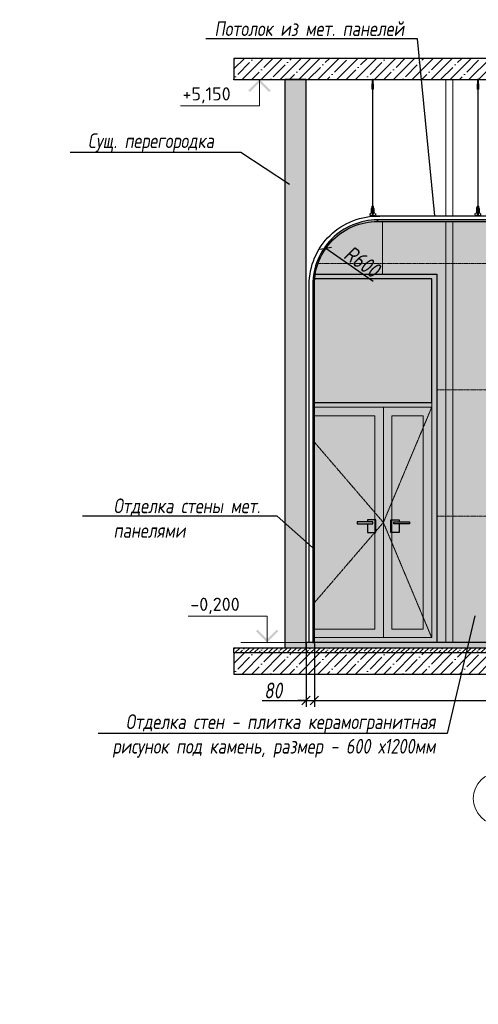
# Model space of a CAD drawing. Header units: millimetres. Extents: x -57162 to 485422, y -209335 to -9481.
# Tile 26 of 256: x 114 to 4474, y -119694 to -110338. Entities that reach past the tile are written whole.
import ezdxf
from ezdxf import colors
from ezdxf.entities.mleader import LeaderData, LeaderLine
from ezdxf.math import Vec2, Vec3

# ---------------------------------------------------------------- set-up
doc = ezdxf.new("R2010")
doc.units = ezdxf.units.MM
doc.linetypes.add('( Hidden )', pattern=[0.375, 0.25, -0.125])
doc.linetypes.add('DASHDOT', pattern=[25.4, 12.7, -6.35, 0, -6.35])
doc.layers.get('Defpoints').update_dxf_attribs({"color": 31})
for name, color, linetype, lineweight in [('3_RC_Ceiling', 253, 'Continuous', 5), ('A-DETL-GENF', 7, 'Continuous', 5), ('dim_obm', 94, 'Continuous', 9), ('dim_pot', 128, 'Continuous', 9), ('Оси', 7, 'Continuous', 5)]:
    doc.layers.add(name, color=color, linetype=linetype, lineweight=lineweight)
doc.layers.add('A-GLAS', color=7, linetype='Continuous')
doc.layers.add('dim_per', color=7, linetype='Continuous', lineweight=9, true_color=0x1c3800)
doc.layers.add('dim_razv', color=7, linetype='DASHDOT', lineweight=9, true_color=0x183018)
doc.styles.add('fl_iso paper', font='isocpeur.ttf', dxfattribs={"width": 0.8, "oblique": 10})
doc.styles.add('GODT type AU', font='isocpeur.ttf')
doc.styles.add('ГОСТ', font='isocpeur.ttf')
doc.dimstyles.new('In tre 1_50', dxfattribs={"dimtxt": 150, "dimasz": 80, "dimexe": 60, "dimexo": 10, "dimgap": 20, "dimtad": 1, "dimdec": 0, "dimrnd": 5, "dimzin": 0, "dimdsep": 46, "dimtxsty": 'fl_iso paper', "dimblk": 'OBLIQUE', "dimcen": 0, "dimdle": 60, "dimadec": 0, "dimazin": 0, "dimtfac": 1, "dimtdec": 0, "dimtofl": 0, "dimtmove": 1, "dimatfit": 1, "dimfxl": 40, "dimtolj": 1, "dimtzin": 0, "dimarcsym": 1})

# ---------------------------------------------------------------- blocks, each defined once
blk = doc.blocks.new('_Oblique')
at = {"color": 0, "linetype": 'ByBlock', "lineweight": -2}
blk.add_line((-0.5, -0.5), (0.5, 0.5), dxfattribs=at)
blk = doc.blocks.new('*D1367')
at = {"layer": 'Defpoints', "color": 0, "linetype": 'ByBlock', "transparency": 16777216}
for p in [(2836.593727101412, -116255.2153313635), (2915.596250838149, -116255.2153313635), (2915.596250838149, -116807.1571052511)]:
    blk.add_point(p, dxfattribs=at)
at = {"layer": 'dim_pot', "color": 0, "linetype": 'ByBlock', "lineweight": -2, "transparency": 16777216}
for p, q in [((2836.593727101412, -116265.2153313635), (2836.593727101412, -116867.1571052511)), ((2915.596250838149, -116265.2153313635), (2915.596250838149, -116867.1571052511)), ((2419.027234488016, -116807.1571052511), (2836.593727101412, -116807.1571052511)), ((2836.593727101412, -116807.1571052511), (2756.593727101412, -116807.1571052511)), ((2836.593727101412, -116807.1571052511), (2915.596250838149, -116807.1571052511)), ((2915.596250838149, -116807.1571052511), (2995.596250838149, -116807.1571052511))]:
    blk.add_line(p, q, dxfattribs=at)
at = {"layer": 'dim_pot', "color": 0, "linetype": 'ByBlock', "lineweight": -2, "transparency": 16777216, "xscale": 80, "yscale": 80, "zscale": 80}
blk.add_blockref('_Oblique', (2836.593727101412, -116807.1571052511), dxfattribs=at)
at = {"layer": 'dim_pot', "color": 0, "linetype": 'ByBlock', "lineweight": -2, "transparency": 16777216, "xscale": 80, "yscale": 80, "zscale": 80, "rotation": 180}
blk.add_blockref('_Oblique', (2915.596250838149, -116807.1571052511), dxfattribs=at)
at = {"layer": 'dim_pot', "color": 0, "linetype": 'ByBlock', "transparency": 16777216, "insert": (2524.251758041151, -116712.1571052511), "char_height": 150, "attachment_point": 5, "style": 'fl_iso paper'}
blk.add_mtext('\\A1;80', dxfattribs=at)
blk = doc.blocks.new('*D1369')
at = {"layer": 'Defpoints', "color": 0, "linetype": 'ByBlock', "transparency": 16777216}
for p in [(3023.781734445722, -112511.5316374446), (3515.596250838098, -112855.2153313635)]:
    blk.add_point(p, dxfattribs=at)
at = {"layer": 'dim_pot', "color": 0, "linetype": 'ByBlock', "lineweight": -2, "transparency": 16777216}
blk.add_line((3474.9797876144, -112826.832240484), (3023.781734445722, -112511.5316374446), dxfattribs=at)
at = {"layer": 'dim_pot', "color": 0, "linetype": 'ByBlock', "lineweight": -2, "transparency": 16777216, "xscale": 80, "yscale": 80, "zscale": 80, "rotation": 145.0538596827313}
blk.add_blockref('_Oblique', (3023.781734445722, -112511.5316374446), dxfattribs=at)
at = {"layer": 'dim_pot', "color": 0, "linetype": 'ByBlock', "transparency": 16777216, "insert": (3369.372614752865, -112637.1357997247), "char_height": 150, "attachment_point": 5, "rotation": 325.0538596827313, "style": 'fl_iso paper'}
blk.add_mtext('\\A1;R600', dxfattribs=at)
blk = doc.blocks.new('*U1334')
h = blk.add_hatch(color=256)
h.paths.add_polyline_path([(-1212.132034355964, 212.1320343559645), (-1183.847763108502, 240.4163056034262), (-1000, 56.56854249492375), (-999.9999999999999, 0)])
h.paths.add_polyline_path([(-816.1522368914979, 240.4163056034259), (-787.8679656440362, 212.1320343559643), (-1000, 0), (-1000, 56.56854249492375)])
for p, q in [((-999.9999999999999, 500), (-2500, 500)), ((-999.9999999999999, 0), (-999.9999999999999, 500)), ((-1500, 0), (0, 0))]:
    blk.add_line(p, q)
at = {"style": 'ГОСТ', "oblique": 10}
blk.add_attdef('ОТМЕТКА', (-2585, 600.0000000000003), '', height=350, dxfattribs=at)
blk = doc.blocks.new('*U1371')
at = {"layer": '3_RC_Ceiling', "ltscale": 20}
for p, q in [((490272.3496951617, -64362.51039956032), (490277.8496951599, -64362.51026492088)), ((490274.8480685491, -64310.23280485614), (490274.849534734, -64370.1268755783)), ((490284.8490005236, -64348.30411327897), (490274.8490005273, -64348.30435807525)), ((490277.8493764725, -64349.49177585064), (490277.8373867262, -64370.12680243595)), ((490277.8505579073, -64397.75373568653), (490277.8495616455, -64357.05619423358)), ((490279.8451321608, -64305.28693664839), (490279.8451321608, -64324.44655567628)), ((490281.8493764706, -64349.49167793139), (490281.8373867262, -64370.12670452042)), ((490281.8505584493, -64397.77583616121), (490281.8495611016, -64357.03389780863)), ((490281.849695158, -64362.51016700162), (490287.3496951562, -64362.51003236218)), ((490284.8480685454, -64310.23256005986), (490284.8495347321, -64370.12663078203)), ((490272.3503933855, -64391.03302537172), (490277.8503933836, -64391.03289073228)), ((490284.8495347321, -64370.12663078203), (490274.849534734, -64370.1268755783)), ((490277.8578227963, -65491.91026112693), (490277.8428512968, -64404.05010329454)), ((490281.8578227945, -65491.91016320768), (490281.8428513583, -64404.05255364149)), ((490281.8503933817, -64391.03279281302), (490287.3503933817, -64391.0326581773)), ((490277.858518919, -65511.06789539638), (490277.8578227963, -65482.63108297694)), ((490281.858518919, -65511.06779748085), (490281.8578227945, -65482.63098505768)), ((490272.3588376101, -65524.08651910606), (490277.8588376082, -65524.08638447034)), ((490272.3595358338, -65552.60914492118), (490277.859535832, -65552.60901028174)), ((490285.6099306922, -65568.84287063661), (490274.109930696, -65568.84315215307)), ((490276.4600775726, -65574.84309462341), (490276.4599943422, -65571.4430946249)), ((490277.8599846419, -65570.94306035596), (490276.9599821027, -65570.94308238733)), ((490277.8600923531, -65575.34306035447), (490276.9600898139, -65575.34308238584)), ((490277.360077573, -65574.84307259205), (490277.291917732, -65570.94366824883)), ((490277.8600801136, -65574.84306035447), (490277.360077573, -65574.84307259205)), ((490277.8597003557, -65559.32985523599), (490277.8587040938, -65518.63231378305)), ((490277.8602676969, -65582.505873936), (490277.8598718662, -65566.33614181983)), ((490281.8597008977, -65559.35195571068), (490281.85870355, -65518.61001735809)), ((490281.8588376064, -65524.08628655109), (490287.3588376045, -65524.08615191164)), ((490281.8595358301, -65552.60891236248), (490287.3595358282, -65552.60877772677)), ((490281.860267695, -65582.50577601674), (490281.8598718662, -65566.33604390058)), ((490282.7599821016, -65570.94294040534), (490281.8599846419, -65570.9429624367)), ((490282.3600775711, -65574.84295019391), (490281.8600801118, -65574.84296243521)), ((490282.7600898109, -65575.34294040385), (490281.8600923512, -65575.34296243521)), ((490282.3600775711, -65574.84295019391), (490282.4280465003, -65570.94354252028)), ((490283.2600775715, -65574.84292816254), (490283.2599943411, -65571.44292816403)), ((490274.1103713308, -65586.84315214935), (490274.1106406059, -65597.84315214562)), ((490274.1106406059, -65597.84315214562), (490274.1107997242, -65604.3431521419)), ((490285.610371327, -65586.84287063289), (490285.6106406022, -65597.84287062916)), ((490285.6106406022, -65597.84287062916), (490285.6107997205, -65604.34287062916))]:
    blk.add_line(p, q, dxfattribs=at)
at = {"layer": '3_RC_Ceiling', "ltscale": 20, "elevation": -5.068322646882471}
blk.add_lwpolyline([(490272.3494337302, -64351.83087316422), (490272.3506759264, -64402.57487195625, 0.3116906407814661), (490287.3506759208, -64402.57450476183), (490287.3494337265, -64351.83050596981, 0.333333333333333)], format="xyb", close=True, dxfattribs=at)
at = {"layer": '3_RC_Ceiling', "ltscale": 20}
for points in [[(490282.0166782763, -64357.52785333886, 0.1515797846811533), (490281.8742277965, -64357.06880320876, 0.1069772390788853), (490281.3842463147, -64356.60691814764, 0.0746202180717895), (490280.7222254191, -64356.33186034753, 0.0612869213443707), (490279.8574655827, -64356.2254852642, 0.0612869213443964), (490278.9927109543, -64356.33190268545, 0.0746202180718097), (490278.3307035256, -64356.60699289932, 0.106977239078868), (490277.8407446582, -64357.06890194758, 0.1515797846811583), (490277.6983166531, -64357.52795905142, 0.1564289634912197), (490277.8495847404, -64357.99959208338, 0.1069772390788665)], [(490282.016678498, -64357.53692320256, -0.1648545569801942), (490281.8495854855, -64358.02997906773, -0.1069772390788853)], [(490282.0176514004, -64397.28187250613, -0.1515797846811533), (490281.8752233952, -64397.7409296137, -0.1069772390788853), (490281.3852645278, -64398.20283866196, -0.0746202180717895), (490280.7232570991, -64398.47792887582, -0.0612869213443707), (490279.8585024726, -64398.58434629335, -0.0612869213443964), (490278.9937426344, -64398.47797121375, -0.0746202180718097), (490278.3317217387, -64398.20291340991, -0.106977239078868), (490277.8417402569, -64397.74102835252, -0.1515797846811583), (490277.6992897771, -64397.28197821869, -0.1564289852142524), (490277.8505348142, -64396.81033772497, -0.1069772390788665)], [(490281.850534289, -64396.78882487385, -0.1648545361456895), (490282.0176514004, -64397.28187250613, -0.1515797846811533)], [(490287.3588517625, -65524.66446293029, -0.1607418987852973), (490293.8591761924, -65538.02120622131), (490293.8599201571, -65568.41236590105, 0.1963035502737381), (490301.0060350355, -65585.91143351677, -0.1865769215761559), (490301.8614534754, -65587.89875576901, 0.4032632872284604), (490303.3604325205, -65589.34243611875), (490303.3637986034, -65589.3424360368, 0.3152987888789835), (490304.7733133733, -65588.35543174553), (490305.0011654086, -65587.7293657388, -0.2539787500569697), (490306.0733155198, -65586.78080053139, -0.1139144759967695), (490306.5231363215, -65586.78078951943, -0.3492273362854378), (490307.6858064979, -65588.24233023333), (490307.6858589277, -65590.38406774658, -0.06554346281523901), (490307.5155197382, -65591.67816714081), (490306.1082833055, -65596.93055930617, -0.3394542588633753), (490296.4492064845, -65604.34260530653), (490263.2723929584, -65604.34341746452, -0.3394542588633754), (490253.6129532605, -65596.93184437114), (490252.2054596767, -65591.67952111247, -0.06554346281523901), (490252.0350571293, -65590.38543005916), (490252.0350047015, -65588.24369254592, -0.3492273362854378), (490253.1976033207, -65586.78209490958, -0.1139144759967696), (490253.6474241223, -65586.78208390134, -0.2539787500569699), (490254.719620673, -65587.73059661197), (490254.94750336, -65588.35665146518, 0.3152987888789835), (490256.3570664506, -65589.34358674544), (490256.3604325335, -65589.34358665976, 0.4032632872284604), (490257.8593408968, -65587.89983292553, -0.1865769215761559), (490258.7146620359, -65585.9124687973, 0.1963035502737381), (490265.8599201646, -65568.41305133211), (490265.8591761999, -65538.02189164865, -0.1607419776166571), (490272.3588517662, -65524.66482490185)], [(490282.0258207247, -65519.10397288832, 0.1515797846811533), (490281.883370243, -65518.64492275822, 0.1069772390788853), (490281.3933887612, -65518.1830376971, 0.0746202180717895), (490280.7313678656, -65517.90797989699, 0.0612869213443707), (490279.8666080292, -65517.80160481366, 0.0612869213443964), (490279.0018534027, -65517.90802223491, 0.0746202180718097), (490278.339845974, -65518.18311244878, 0.106977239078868), (490277.8498871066, -65518.64502149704, 0.1515797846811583), (490277.7074590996, -65519.10407860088, 0.1564289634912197), (490277.8587271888, -65519.57571163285, 0.1069772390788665)], [(490282.0267938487, -65558.8579920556, -0.1515797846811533), (490281.8843658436, -65559.31704916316, -0.1069772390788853), (490281.3944069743, -65559.7789582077, -0.0746202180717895), (490280.7323995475, -65560.05404842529, -0.0612869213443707), (490279.8676449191, -65560.16046584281, -0.0612869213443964), (490279.0028850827, -65560.05409076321, -0.0746202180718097), (490278.3408641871, -65559.77903295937, -0.106977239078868), (490277.8508827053, -65559.31714789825, -0.1515797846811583), (490277.7084322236, -65558.85809776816, -0.1564289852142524), (490277.8596772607, -65558.38645727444, -0.1069772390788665)], [(490282.0258209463, -65519.11304275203, -0.1648545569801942), (490281.8587279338, -65519.60609861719, -0.1069772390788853)], [(490281.8596767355, -65558.36494442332, -0.1648545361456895), (490282.0267938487, -65558.8579920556, -0.1515797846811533)], [(490285.6104202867, -65588.84287063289), (490286.3604202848, -65588.84285227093, 0.4142135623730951), (490286.8604080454, -65588.34284003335), (490286.8603835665, -65587.34284003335, 0.4142135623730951), (490286.360371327, -65586.84285227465), (490273.3603713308, -65586.84317050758, 0.4142135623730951), (490272.8603835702, -65587.34318274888), (490272.8604080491, -65588.34318274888, 0.4142135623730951), (490273.3604202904, -65588.84317050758), (490274.1104202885, -65588.84315214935)], [(490285.6105916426, -65595.84287062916), (490286.3605916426, -65595.84285227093, -0.4142135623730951), (490286.860603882, -65596.34284002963), (490286.8606283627, -65597.34284002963, -0.4142135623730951), (490286.3606406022, -65597.84285227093), (490273.3606406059, -65597.84317050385, -0.4142135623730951), (490272.8606283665, -65597.34318274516), (490272.8606038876, -65596.34318274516, -0.4142135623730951), (490273.3605916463, -65595.84317050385), (490274.1105916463, -65595.84315214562)], [(490285.6107997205, -65604.34287062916), (490285.6108241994, -65605.34287062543, -0.4142135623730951), (490282.6108976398, -65608.34294406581), (490277.1108976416, -65608.34307870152, -0.4142135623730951), (490274.1108242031, -65605.3431521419), (490274.1107997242, -65604.3431521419)]]:
    blk.add_lwpolyline(points, format="xyb", dxfattribs=at)
at = {"layer": '3_RC_Ceiling', "ltscale": 20, "const_width": 2.22222222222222}
blk.add_lwpolyline([(490307.6403077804, -65584.67605450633, -0.9999999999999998), (490312.0847522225, -65584.67594570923), (490312.0847912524, -65586.27031958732, -0.2679491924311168), (490311.3903762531, -65587.47314964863, 0.577350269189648), (490311.3904351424, -65589.87877576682, -0.2679491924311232), (490312.0849090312, -65591.08157182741), (490312.0849734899, -65593.71476402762, -0.2679491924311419), (490311.3905584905, -65594.91759408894, 0.5773502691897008), (490311.3906173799, -65597.32322021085, -0.2679491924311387), (490312.0850912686, -65598.52601627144), (490312.0851557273, -65601.15920847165, -0.2679491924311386), (490311.390740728, -65602.36203853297, 0.5773502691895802), (490311.3907996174, -65604.76766465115, -0.2679491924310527), (490312.0852735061, -65605.97046071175), (490312.0853438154, -65608.84261236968, -0.4142135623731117), (490310.6964889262, -65610.23153525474), (490304.4599290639, -65610.23168792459, -0.2475285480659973), (490303.3137648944, -65609.62727209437, 0.2475285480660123), (490302.167600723, -65609.02285626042), (490298.2794380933, -65609.02295144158, 0.2475285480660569), (490297.1333035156, -65609.62742338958, -0.2475285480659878), (490295.9871689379, -65610.23189533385), (490282.2665739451, -65610.23223120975, -0.2679491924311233), (490281.0637438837, -65609.53781621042, 0.5773502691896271), (490278.6581177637, -65609.5378750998, -0.2679491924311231), (490277.4553217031, -65610.23234898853), (490263.7347267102, -65610.23268486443, -0.2475285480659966), (490262.5885625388, -65609.62826903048, 0.2475285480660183), (490261.4423983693, -65609.02385320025), (490257.5542357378, -65609.02394838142, 0.2475285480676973), (490256.4081011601, -65609.62842032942, -0.2475285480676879), (490255.2619665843, -65610.23289227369), (490249.025406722, -65610.23304494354, -0.4142135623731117), (490247.6364838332, -65608.84419005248), (490247.6364135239, -65605.97203839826, -0.2679491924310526), (490248.3308285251, -65604.76920833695, 0.5773502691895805), (490248.3307696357, -65602.36358221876, -0.2679491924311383), (490247.636295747, -65601.16078615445), (490247.6362312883, -65598.52759395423, -0.2679491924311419), (490248.3306462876, -65597.32476389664, 0.577350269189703), (490248.3305873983, -65594.91913777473, -0.2679491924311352), (490247.6361135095, -65593.71634171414), (490247.6360490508, -65591.08314951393, -0.2679491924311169), (490248.3304640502, -65589.88031945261, 0.5773502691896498), (490248.3304051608, -65587.47469333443, -0.26794919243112), (490247.6359312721, -65586.27189727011), (490247.6358922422, -65584.67752339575, -0.9999999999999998), (490252.0803366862, -65584.67741459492, -0.9999999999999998)], format="xyb", dxfattribs=at)
at = {"layer": '3_RC_Ceiling', "ltscale": 20}
blk.add_lwpolyline([(490272.3585761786, -65513.40699271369), (490272.3598183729, -65564.15099150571, 0.3116906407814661), (490287.3598183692, -65564.1506243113), (490287.3585761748, -65513.40662551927, 0.333333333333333)], format="xyb", close=True, dxfattribs=at)
at = {"layer": '3_RC_Ceiling', "ltscale": 20, "flags": 128}
blk.add_lwpolyline([(490285.610371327, -65586.84287063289, -0.4142135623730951), (490286.1103590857, -65586.34285839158), (490286.6103590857, -65586.342846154), (490286.6100408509, -65573.34284615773), (490286.1100408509, -65573.3428583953, -0.4142135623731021), (490285.6100286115, -65572.84287063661), (490285.6099086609, -65567.9428706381), (490274.1099086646, -65567.94315215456), (490274.1100286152, -65572.84315215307, -0.4142135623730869), (490273.6100408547, -65573.34316439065), (490273.1100408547, -65573.34317663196), (490273.1103590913, -65586.34317662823), (490273.6103590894, -65586.34316438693, -0.4142135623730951), (490274.1103713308, -65586.84315214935)], format="xyb", dxfattribs=at)
at = {"layer": '3_RC_Ceiling', "ltscale": 20}
for centre in [(490279.8497841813, -64366.26689185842), (490279.8502745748, -64386.26689185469), (490279.8589266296, -65527.84301140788), (490279.8594170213, -65547.84301140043)]:
    blk.add_circle(centre, 1.599999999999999, dxfattribs=at)
for centre, radius, start, end in [((490279.850029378, -64376.26689185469), 2.799999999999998, 131.8116523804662, 228.1911528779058), ((490279.850029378, -64376.26689185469), 2.799999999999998, 131.8116523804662, 228.1911528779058), ((490279.850029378, -64376.26689185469), 2.799999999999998, 48.19102257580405, 131.8116523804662), ((490279.850029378, -64376.26689185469), 2.799999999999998, 228.1911528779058, 311.8117823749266), ((490279.850029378, -64376.26689185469), 2.799999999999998, 311.8117823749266, 48.19102257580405), ((490276.9599943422, -65571.44308238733), 0.5, 90.00140253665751, 180.0014025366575), ((490276.9600775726, -65574.84308238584), 0.5, 180.0014025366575, 270.0014025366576), ((490279.8591718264, -65537.84301140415), 2.799999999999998, 131.8116523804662, 228.1911528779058), ((490279.8591718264, -65537.84301140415), 2.799999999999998, 131.8116523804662, 228.1911528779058), ((490278.3912748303, -65582.50586093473), 0.5310071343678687, 180.0014025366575, 219.6406748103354), ((490279.088328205, -65581.92837423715), 1.436200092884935, 219.6406748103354, 243.4363514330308), ((490279.8591718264, -65537.84301140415), 2.799999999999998, 48.19102257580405, 131.8116523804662), ((490279.8591718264, -65537.84301140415), 2.799999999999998, 228.1911528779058, 311.8117823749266), ((490279.5536682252, -65580.99763723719), 2.47678295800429, 243.4363514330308, 258.3004830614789), ((490279.8601945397, -65579.51741479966), 3.988410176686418, 258.3004830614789, 270.0014025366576), ((490279.8601945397, -65579.51741479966), 3.988410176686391, 270.0014025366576, 281.7023220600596), ((490280.1667933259, -65580.997622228), 2.476782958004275, 281.7023220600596, 296.5664537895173), ((490280.6321789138, -65581.92833644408), 1.436200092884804, 296.5664537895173, 320.3621304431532), ((490279.8591718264, -65537.84301140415), 2.799999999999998, 311.8117823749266, 48.19102257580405), ((490281.3292605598, -65582.50578901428), 0.5310071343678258, 320.3621304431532, 0.001402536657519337), ((490282.7599943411, -65571.44294040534), 0.5, 0.001402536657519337, 90.00140253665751), ((490282.7600775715, -65574.84294040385), 0.5, 270.0014025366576, 0.001402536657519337)]:
    blk.add_arc(centre, radius, start, end, dxfattribs=at)
blk = doc.blocks.new('*U1372')
at = {"layer": '3_RC_Ceiling'}
blk.add_blockref('*U1371', (-490279.8606180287, 64957.75999080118, 2.534161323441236), dxfattribs=at)
blk = doc.blocks.new('*U1373')
at = {"color": 0, "linetype": 'ByBlock', "lineweight": -2, "transparency": 16777216}
for p in [(0, 0), (1000, 0), (2000, 0), (3000, 0), (4000, 0)]:
    blk.add_blockref('*U1372', p, dxfattribs=at)
blk = doc.blocks.new('*D1377')
at = {"layer": 'Defpoints', "color": 0, "linetype": 'ByBlock', "transparency": 16777216}
for p in [(2915.596250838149, -116566.1862183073), (7786.593390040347, -116566.1862183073), (7786.593390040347, -116807.1571052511)]:
    blk.add_point(p, dxfattribs=at)
at = {"layer": 'dim_pot', "color": 0, "linetype": 'ByBlock', "lineweight": -2, "transparency": 16777216}
for p, q in [((2915.596250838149, -116576.1862183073), (2915.596250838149, -116867.1571052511)), ((7786.593390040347, -116576.1862183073), (7786.593390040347, -116867.1571052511)), ((2855.596250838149, -116807.1571052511), (7846.593390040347, -116807.1571052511))]:
    blk.add_line(p, q, dxfattribs=at)
at = {"layer": 'dim_pot', "color": 0, "linetype": 'ByBlock', "lineweight": -2, "transparency": 16777216, "xscale": 80, "yscale": 80, "zscale": 80, "rotation": 180}
blk.add_blockref('_Oblique', (2915.596250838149, -116807.1571052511), dxfattribs=at)
at = {"layer": 'dim_pot', "color": 0, "linetype": 'ByBlock', "lineweight": -2, "transparency": 16777216, "xscale": 80, "yscale": 80, "zscale": 80}
blk.add_blockref('_Oblique', (7786.593390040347, -116807.1571052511), dxfattribs=at)
at = {"layer": 'dim_pot', "color": 0, "linetype": 'ByBlock', "transparency": 16777216, "insert": (5351.094820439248, -116712.1571052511), "char_height": 150, "attachment_point": 5, "style": 'fl_iso paper'}
blk.add_mtext('\\A1;4870', dxfattribs=at)
blk = doc.blocks.new('*U1335')
h = blk.add_hatch(color=256)
h.paths.add_polyline_path([(-1212.132034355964, -212.1320343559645), (-1183.847763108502, -240.4163056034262), (-1000, -56.56854249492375), (-999.9999999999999, 0)])
h.paths.add_polyline_path([(-816.1522368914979, -240.4163056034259), (-787.8679656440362, -212.1320343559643), (-1000, 0), (-1000, -56.56854249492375)])
for p, q in [((-1500, 0), (0, 0)), ((-999.9999999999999, 0), (-999.9999999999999, -500)), ((-999.9999999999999, -500), (-2500, -500))]:
    blk.add_line(p, q)
at = {"style": 'ГОСТ', "oblique": 10}
blk.add_attdef('ОТМЕТКА', (-2585, -399.9999999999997), '', height=350, dxfattribs=at)

msp = doc.modelspace()

# ---------------------------------------------------------------- hatches: boundary and pattern name
at = {"linetype": 'ByBlock', "true_color": 0xbababa}
h = msp.add_hatch(color=9, dxfattribs=at)
h.dxf.hatch_style = 1
h.paths.add_polyline_path([(3571.18813083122, -116209.2062842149), (4030.496988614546, -116209.2062842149), (4030.496988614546, -114021.2243785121), (3571.18813083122, -114021.2243785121)], flags=16)
h.paths.add_polyline_path([(4030.496988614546, -112801.2243785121), (2915.596250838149, -112801.2243785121), (2915.596250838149, -113975.2153313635), (4030.496988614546, -113975.2153313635)], flags=16)
h.paths.add_polyline_path([(4080.496988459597, -112755.2153313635), (2915.596250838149, -112755.2153313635), (2915.596250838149, -116255.2153313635), (4080.496988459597, -116255.2153313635)])
h.paths.add_polyline_path([(4030.496988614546, -114021.2243785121), (4030.496988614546, -113975.2153313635), (2915.596250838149, -113975.2153313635), (2915.596250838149, -114021.2243785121)], flags=16)
h.paths.add_polyline_path([(2915.596250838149, -116209.2062842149), (3571.18813083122, -116209.2062842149), (3571.18813083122, -114021.2243785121), (2915.596250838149, -114021.2243785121)], flags=17)
at = {"lineweight": 13, "transparency": 33554483}
h = msp.add_hatch(color=253, dxfattribs=at)
h.dxf.hatch_style = 1
h.set_gradient(color1=(0, 18, 71), color2=(216, 219, 228), name='INVCURVED')
h.paths.add_polyline_path([(3651.18813083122, -116129.2062842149), (3950.496988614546, -116129.2062842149), (3950.496988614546, -114101.2243785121), (3651.18813083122, -114101.2243785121)])
h.paths.add_polyline_path([(4030.496988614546, -112801.2243785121), (2915.596250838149, -112801.2243785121), (2915.596250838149, -113975.2153313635), (4030.496988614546, -113975.2153313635)])
h.paths.add_polyline_path([(2915.596250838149, -116129.2062842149), (3491.18813083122, -116129.2062842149), (3491.18813083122, -114101.2243785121), (2915.596250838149, -114101.2243785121)])
at = {"linetype": 'ByBlock', "true_color": 0xbababa}
h = msp.add_hatch(color=9, dxfattribs=at)
h.dxf.hatch_style = 1
h.paths.add_polyline_path([(3571.18813083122, -116209.2062842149), (4030.496988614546, -116209.2062842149), (4030.496988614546, -114021.2243785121), (3571.18813083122, -114021.2243785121)])
h.paths.add_polyline_path([(3651.18813083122, -116129.2062842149), (3950.496988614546, -116129.2062842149), (3950.496988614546, -114101.2243785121), (3651.18813083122, -114101.2243785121)], flags=16)
h.paths.add_polyline_path([(2915.596250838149, -116209.2062842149), (3571.18813083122, -116209.2062842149), (3571.18813083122, -114021.2243785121), (2915.596250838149, -114021.2243785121)])
h.paths.add_polyline_path([(3491.18813083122, -114101.2243785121), (2915.596250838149, -114101.2243785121), (2915.596250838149, -116129.2062842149), (3491.18813083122, -116129.2062842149)], flags=16)
h.paths.add_polyline_path([(4030.496988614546, -114021.2243785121), (4030.496988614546, -113975.2153313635), (2915.596250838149, -113975.2153313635), (2915.596250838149, -114021.2243785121)])
at = {"layer": 'A-DETL-GENF'}
h = msp.add_hatch(dxfattribs=at)
h.set_pattern_fill('ANSI35', color=256, scale=20, style=0)
h.set_pattern_definition([(45, (-117923.7906395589, -118446.4275793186), (-89.80256121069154, 89.80256121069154), []), (45, (-117833.9880395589, -118446.4275793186), (-89.80256121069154, 89.80256121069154), [158.75, -31.75, 0, -31.75])])
h.paths.add_polyline_path([(2150.395709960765, -110905.2153313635), (8786.782394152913, -110905.2153313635), (8786.782394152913, -110705.2153313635), (2150.395709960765, -110705.2153313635)])
h = msp.add_hatch(dxfattribs=at)
h.set_pattern_fill('AR-CONC', color=256, style=0)
h.set_pattern_definition([(49.99999999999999, (0, 0), (182.184668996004, -15.93908553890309), [19.05, -209.55]), (355, (0, 0), (-35.24342142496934, 191.0568452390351), [15.24, -167.64058417]), (100.4514447, (15.182007, -1.3282535), (146.9412470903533, 175.1177519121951), [16.1900088, -178.0902446]), (46.18420000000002, (0, 50.8), (271.0790408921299, -42.04232793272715), [28.575, -314.3249999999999]), (96.63555760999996, (22.5899, 47.2965), (237.404134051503, 247.4261245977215), [24.28502314, -267.13560816]), (351.1841511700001, (0, 50.8), (237.404134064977, 247.4261245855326), [22.85996707, -251.45973192]), (21, (25.4, 38.1), (151.6143912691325, -102.2651981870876), [19.05, -209.55]), (326.0000000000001, (25.4, 38.1), (61.80202834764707, 184.1879661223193), [15.24, -167.64]), (71.45144499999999, (38.0345326, 29.5779001), (213.4164192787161, 81.92276888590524), [16.1900088, -178.0899376]), (37.50000000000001, (0, 0), (3.088603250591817, 84.55503887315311), [0, -165.608, 0, -170.18, 0, -168.275]), (7.499999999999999, (0, 0), (66.81966251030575, 100.1805748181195), [0, -97.02799999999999, 0, -161.798, 0, -64.135]), (327.5, (-56.642, 0), (135.5905951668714, -5.728743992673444), [0, -63.5, 0, -198.12, 0, -262.89]), (317.5, (-82.042, 0), (148.129181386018, 25.42649103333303), [0, -82.55, 0, -131.572, 0, -186.69])])
h.paths.add_polyline_path([(2635.415406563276, -116305.2153313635), (2836.593727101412, -116305.2153313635), (2836.593727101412, -110905.2153313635), (2635.415406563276, -110905.2153313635)])
h = msp.add_hatch(dxfattribs=at)
h.set_pattern_fill('AR-CONC', color=256, style=0)
h.set_pattern_definition([(49.99999999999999, (-117923.7906395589, -124096.4275793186), (182.184668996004, -15.93908553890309), [19.05, -209.55]), (355, (-117923.7906395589, -124096.4275793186), (-35.24342142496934, 191.0568452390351), [15.24, -167.64058417]), (100.4514447, (-117908.6086325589, -124097.7558328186), (146.9412470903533, 175.1177519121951), [16.19000879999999, -178.0902445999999]), (46.18420000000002, (-117923.7906395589, -124045.6275793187), (271.0790408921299, -42.04232793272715), [28.5749999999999, -314.3249999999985]), (96.63555760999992, (-117901.2007395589, -124049.1310793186), (237.404134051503, 247.4261245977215), [24.28502314, -267.13560816]), (351.1841511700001, (-117923.7906395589, -124045.6275793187), (237.404134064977, 247.4261245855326), [22.85996707, -251.45973192]), (21, (-117898.3906395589, -124058.3275793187), (151.6143912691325, -102.2651981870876), [19.05, -209.55]), (326.0000000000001, (-117898.3906395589, -124058.3275793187), (61.80202834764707, 184.1879661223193), [15.24, -167.64]), (71.45144499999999, (-117885.7561069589, -124066.8496792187), (213.4164192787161, 81.92276888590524), [16.1900088, -178.0899376]), (37.50000000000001, (-117923.7906395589, -124096.4275793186), (3.088603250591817, 84.55503887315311), [0, -165.608, 0, -170.18, 0, -168.275]), (7.499999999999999, (-117923.7906395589, -124096.4275793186), (66.81966251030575, 100.1805748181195), [0, -97.02799999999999, 0, -161.798, 0, -64.135]), (327.5, (-117980.432639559, -124096.4275793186), (135.5905951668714, -5.728743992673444), [0, -63.5, 0, -198.12, 0, -262.89]), (317.5, (-118005.8326395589, -124096.4275793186), (148.129181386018, 25.42649103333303), [0, -82.55, 0, -131.572, 0, -186.69])])
h.paths.add_polyline_path([(2836.593727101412, -116305.2153313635), (7786.593390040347, -116305.2153313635), (7786.593390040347, -116255.2153313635), (2836.593727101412, -116255.2153313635)])
h = msp.add_hatch(dxfattribs=at)
h.set_pattern_fill('ANSI35', color=256, scale=10, style=0)
h.set_pattern_definition([(45, (-117923.7906395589, -124096.4275793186), (-44.90128060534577, 44.90128060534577), []), (45, (-117878.8893395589, -124096.4275793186), (-44.90128060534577, 44.90128060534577), [79.375, -15.875, 0, -15.875])])
h.paths.add_polyline_path([(7786.593390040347, -116355.2153313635), (2150.395709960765, -116355.2153313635), (2150.395709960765, -116305.2153313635), (7786.593390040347, -116305.2153313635)])
h = msp.add_hatch(dxfattribs=at)
h.set_pattern_fill('ANSI35', color=256, scale=20, style=0)
h.set_pattern_definition([(45, (-117923.7906395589, -124096.4275793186), (-89.80256121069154, 89.80256121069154), []), (45, (-117833.9880395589, -124096.4275793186), (-89.80256121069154, 89.80256121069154), [158.75, -31.75, 0, -31.75])])
h.paths.add_polyline_path([(2150.395709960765, -116555.2153313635), (8786.782394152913, -116555.2153313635), (8786.782394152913, -116355.2153313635), (2150.395709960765, -116355.2153313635)])
at = {"layer": 'A-GLAS'}
h = msp.add_hatch(color=252, dxfattribs=at)
h.dxf.hatch_style = 1
edge = h.paths.add_edge_path()
edge.add_line((2900.596250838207, -112855.2153313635), (2915.596250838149, -112855.2153313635))
edge.add_arc((3515.596250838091, -112855.2153313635), 599.9999999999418, 89.99983022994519, 180.0000000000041, ccw=False)
edge.add_line((3515.598028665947, -112255.2153313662), (3515.598028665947, -112240.2153313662))
edge.add_arc((3515.596250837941, -112855.2153313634), 614.999999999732, 89.9998343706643, 180.0000000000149)
h.paths.add_polyline_path([(2915.596250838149, -116255.2153313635), (2915.596250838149, -112855.2153313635), (2900.596250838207, -112855.2153313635), (2900.596250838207, -116255.2153313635)])
h.paths.add_polyline_path([(4845.586313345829, -112255.215331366), (4845.586313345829, -112240.215331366), (3515.598028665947, -112240.2153313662), (3515.598028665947, -112255.2153313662)])
at = {"layer": 'dim_razv', "true_color": 0xffffff, "transparency": 33554687}
h = msp.add_hatch(dxfattribs=at)
h.set_pattern_fill('AR-SAND', scale=3, angle=315)
h.set_pattern_definition([(352.5, (0, 0), (100.4260467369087, 107.2144046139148), [0, -115.824, 0, -129.54, 0, -123.825]), (322.5, (0, 0), (247.4198554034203, 56.70327831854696), [0, -62.48400000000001, 0, -104.394, 0, -40.005]), (282.5, (-66.27429017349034, 66.27429017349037), (168.0996935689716, -167.4899477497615), [0, -38.09999999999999, 0, -137.16, 0, -179.07]), (272.5, (-66.27429017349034, 66.27429017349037), (209.2652344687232, -114.6843327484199), [0, -19.05, 0, -89.916, 0, -102.87])])
edge = h.paths.add_edge_path()
edge.add_line((4080.496988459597, -116255.2153313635), (4080.496988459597, -112755.2153313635))
edge.add_line((4080.496988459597, -112755.2153313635), (2923.988272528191, -112755.2153313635))
edge.add_arc((3515.596250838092, -112855.2153313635), 599.9999999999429, 89.99983022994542, 170.4059317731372, ccw=False)
edge.add_line((3515.598028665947, -112255.2153313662), (7706.593390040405, -112255.2153313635))
edge.add_line((7706.593390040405, -112255.2153313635), (7706.593390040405, -112755.2153313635))
edge.add_line((7706.593390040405, -112755.2153313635), (4627.190196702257, -112755.2153313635))
edge.add_line((4627.190196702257, -112755.2153313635), (4627.190196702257, -116255.2153313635))
edge.add_line((4627.190196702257, -116255.2153313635), (4080.496988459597, -116255.2153313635))
at = {"layer": 'dim_razv', "true_color": 0xd9d9d9, "transparency": 33554687}
h = msp.add_hatch(color=254, dxfattribs=at)
h.dxf.hatch_style = 1
edge = h.paths.add_edge_path()
edge.add_line((4627.190196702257, -116255.2153313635), (4627.190196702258, -112255.2153313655))
edge.add_line((4627.190196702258, -112255.2153313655), (3515.598028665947, -112255.2153313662))
edge.add_arc((3515.596250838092, -112855.2153313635), 599.9999999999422, 89.99983022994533, 170.4059317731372)
edge.add_line((2923.988272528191, -112755.2153313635), (4080.496988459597, -112755.2153313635))
edge.add_line((4080.496988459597, -112755.2153313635), (4080.496988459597, -116255.2153313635))
edge.add_line((4080.496988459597, -116255.2153313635), (4627.190196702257, -116255.2153313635))

# ---------------------------------------------------------------- linework, layer by layer
at = {"lineweight": 30}
for points in [[(2150.395709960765, -110905.2153313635), (8786.782394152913, -110905.2153313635), (8786.782394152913, -110705.2153313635), (2150.395709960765, -110705.2153313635)], [(2635.415406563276, -116305.2153313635), (2836.593727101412, -116305.2153313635), (2836.593727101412, -110905.2153313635), (2635.415406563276, -110905.2153313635)], [(2915.596250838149, -116255.2153313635), (2915.596250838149, -112855.2153313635), (2900.596250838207, -112855.2153313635), (2900.596250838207, -116255.2153313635)], [(2836.593727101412, -116305.2153313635), (7786.593390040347, -116305.2153313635), (7786.593390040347, -116255.2153313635), (2836.593727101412, -116255.2153313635)], [(7786.593390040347, -116355.2153313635), (2150.395709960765, -116355.2153313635), (2150.395709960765, -116305.2153313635), (7786.593390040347, -116305.2153313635)], [(2150.395709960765, -116555.2153313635), (8786.782394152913, -116555.2153313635), (8786.782394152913, -116355.2153313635), (2150.395709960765, -116355.2153313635)]]:
    msp.add_lwpolyline(points, close=True, dxfattribs=at)
at = {"lineweight": 0}
for points in [[(4164.379116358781, -112205.2153313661), (4164.379116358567, -110905.2153313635)], [(4233.1456304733, -112205.2153313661), (4233.145630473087, -110905.2153313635)], [(4164.379116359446, -116255.2153313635), (4164.379116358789, -112255.2153313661)], [(4233.145630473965, -116255.2153313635), (4233.145630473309, -112255.2153313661)]]:
    msp.add_lwpolyline(points, dxfattribs=at)
at = {"lineweight": 30}
msp.add_lwpolyline([(2866.539242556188, -116255.2153313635), (2866.539242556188, -112855.2153313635, -0.4250732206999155), (3538.022482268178, -112205.2153313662, -0.4250732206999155)], format="xyb", dxfattribs=at)
msp.add_lwpolyline([(2900.596250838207, -112855.2153313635), (2915.596250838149, -112855.2153313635, -0.4142144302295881), (3515.598028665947, -112255.2153313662), (3515.598028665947, -112240.2153313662, 0.414214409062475)], format="xyb", close=True, dxfattribs=at)
for points in [[(4845.586313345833, -112205.215331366), (3492.964604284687, -112205.2153313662)], [(4845.586313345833, -112240.215331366), (3515.598028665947, -112240.2153313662), (3515.598028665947, -112255.2153313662), (4845.586313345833, -112255.215331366)]]:
    msp.add_lwpolyline(points, dxfattribs=at)
at = {"linetype": 'ByBlock'}
for points in [[(2923.988272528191, -112755.2153313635), (4080.496988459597, -112755.2153313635), (4080.496988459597, -116255.2153313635), (2915.596250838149, -116255.2153313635)], [(2915.596250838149, -113975.2153313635), (4030.496988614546, -113975.2153313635), (4030.496988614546, -112801.2243785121), (2915.596250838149, -112801.2243785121)], [(3421.18813083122, -115129.2062842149), (3421.18813083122, -115209.2062842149), (3501.18813083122, -115209.2062842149), (3501.18813083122, -115089.2062842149), (3421.18813083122, -115089.2062842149), (3421.18813083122, -115109.2062842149)], [(3721.18813083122, -115129.2062842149), (3721.18813083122, -115209.2062842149), (3641.18813083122, -115209.2062842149), (3641.18813083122, -115089.2062842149), (3721.18813083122, -115089.2062842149), (3721.18813083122, -115109.2062842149)]]:
    msp.add_lwpolyline(points, dxfattribs=at)
at = {"lineweight": 13}
for points in [[(2915.596250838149, -116209.2062842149), (4030.496988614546, -116209.2062842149), (4030.496988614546, -112801.2243785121), (2915.596250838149, -112801.2243785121)], [(2915.596250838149, -113975.2153313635), (4030.496988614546, -113975.2153313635), (4030.496988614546, -114021.2243785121), (2915.596250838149, -114021.2243785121)], [(2915.596250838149, -114021.2243785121), (3571.18813083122, -114021.2243785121), (3571.18813083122, -116209.2062842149), (2915.596250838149, -116209.2062842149)], [(2915.596250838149, -114101.2243785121), (3491.18813083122, -114101.2243785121), (3491.18813083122, -116129.2062842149), (2915.596250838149, -116129.2062842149)]]:
    msp.add_lwpolyline(points, dxfattribs=at)
at = {"color": 253, "linetype": '( Hidden )', "lineweight": 13, "ltscale": 15}
for points in [[(4030.496988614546, -114021.2243785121), (3571.18813083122, -115115.2153313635), (4030.496988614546, -116209.2062842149)], [(2915.596250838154, -114352.6769814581), (3571.18813083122, -115115.2153313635), (2915.596250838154, -115877.7536812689)]]:
    msp.add_lwpolyline(points, dxfattribs=at)
at = {"lineweight": 13}
for points in [[(3571.18813083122, -116209.2062842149), (4030.496988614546, -116209.2062842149), (4030.496988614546, -114021.2243785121), (3571.18813083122, -114021.2243785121)], [(3651.18813083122, -116129.2062842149), (3950.496988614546, -116129.2062842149), (3950.496988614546, -114101.2243785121), (3651.18813083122, -114101.2243785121)]]:
    msp.add_lwpolyline(points, close=True, dxfattribs=at)
at = {"linetype": 'ByBlock'}
for points in [[(3471.18813083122, -115109.2062842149), (3321.18813083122, -115109.2062842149), (3321.18813083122, -115129.2062842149), (3471.18813083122, -115129.2062842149)], [(3671.18813083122, -115109.2062842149), (3821.18813083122, -115109.2062842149), (3821.18813083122, -115129.2062842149), (3671.18813083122, -115129.2062842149)]]:
    msp.add_lwpolyline(points, close=True, dxfattribs=at)
at = {"layer": 'A-DETL-GENF', "color": 8}
msp.add_lwpolyline([(3564.379116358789, -112755.2153313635), (3564.379116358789, -112255.2153313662)], dxfattribs=at)
at = {"layer": 'dim_razv', "color": 253, "ltscale": 0.3, "transparency": 33554687}
for points in [[(2949.910825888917, -112655.2153313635), (7706.593390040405, -112655.2153313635)], [(4080.496988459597, -113855.2153313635), (4627.190196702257, -113855.2153313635)], [(4080.496988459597, -115055.2153313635), (4627.190196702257, -115055.2153313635)]]:
    msp.add_lwpolyline(points, dxfattribs=at)
at = {"layer": 'Оси'}
msp.add_circle((4676.593390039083, -117738.7674382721), 250, dxfattribs=at)

# ---------------------------------------------------------------- block references
msp.add_blockref('*U1373', (3470.083202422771, -111552.7427623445, -2.534161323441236))
at = {"layer": 'dim_obm', "color": 0, "ltscale": 100}
ref = msp.add_blockref('*U1335', (2892.969486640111, -110905.2153313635), dxfattribs=dict(at, xscale=0.5000000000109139, yscale=0.5000000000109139, zscale=0.5000000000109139))
ref.add_attrib('ОТМЕТКА', '+5,150', (1661.71948662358, -111105.2153313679), dxfattribs={"layer": '0', "height": 125, "style": 'GODT type AU'})
ref = msp.add_blockref('*U1334', (2966.788107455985, -116255.2153313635), dxfattribs=dict(at, xscale=0.5000000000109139, yscale=0.5000000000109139, zscale=0.5000000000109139))
ref.add_attrib('ОТМЕТКА', '-0,200', (1735.538107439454, -115955.2153313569), dxfattribs={"layer": '0', "height": 125, "style": 'GODT type AU'})

# ---------------------------------------------------------------- dimensions: what is measured, and where the dimension line sits
at = {"layer": 'dim_pot', "linetype": 'ByBlock'}
dim = msp.add_radius_dim(center=(3515.596250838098, -112855.2153313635), mpoint=(3023.781734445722, -112511.5316374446), dimstyle='In tre 1_50', dxfattribs=at)
dim.commit()
dim.dimension.update_dxf_attribs({"geometry": '*D1369', "text_midpoint": (3314.956029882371, -112715.0064314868), "dimtype": 164})
dim = msp.add_linear_dim(base=(2915.596250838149, -116807.1571052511), p1=(2836.593727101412, -116255.2153313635), p2=(2915.596250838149, -116255.2153313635), dimstyle='In tre 1_50', dxfattribs=at)
dim.commit()
dim.dimension.update_dxf_attribs({"geometry": '*D1367', "text_midpoint": (2524.251758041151, -116875.6330043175), "dimtype": 160})
dim = msp.add_linear_dim(base=(7786.593390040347, -116807.1571052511), p1=(2915.596250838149, -116566.1862183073), p2=(7786.593390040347, -116566.1862183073), dimstyle='In tre 1_50', dxfattribs=at)
dim.commit()
dim.dimension.update_dxf_attribs({"geometry": '*D1377', "text_midpoint": (5351.094820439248, -116712.1571052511)})

# ---------------------------------------------------------------- leaders
at = {"layer": 'dim_per', "linetype": 'ByBlock'}
ml = msp.add_multileader_mtext('Standard', dxfattribs=at)
ml.set_content('Потолок из мет. панелей', color=256, style='fl_iso paper')
ml.set_leader_properties()
ml.build(insert=Vec2(0, 0))
ml.multileader.update_dxf_attribs({"text_left_attachment_type": 6, "text_right_attachment_type": 6, "dogleg_length": 252.7675377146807})
ctx = ml.context
ctx.base_point, ctx.char_height, ctx.plane_origin = Vec3(1938.273515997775, -110520.9830198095), 140, Vec3(3989.769224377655, -109306.3735760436)
ctx.left_attachment, ctx.right_attachment, ctx.text_align_type = 6, 6, 2
notes = []
notes.append((ctx, [(1, (1, 1, 0), (3896.995752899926, -110520.9830198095), (-1, 0), 126.4478157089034, [(0, [(4060.505828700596, -112205.2153313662)], 0, [])])]))
ctx.mtext.insert, ctx.mtext.alignment, ctx.mtext.flow_direction = Vec3(3768.547937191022, -110352.9830198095), 3, 5
ml = msp.add_multileader_mtext('Standard', dxfattribs=at)
ml.set_content('Сущ. перегородка', color=256, style='fl_iso paper')
ml.set_leader_properties()
ml.build(insert=Vec2(0, 0))
ml.multileader.update_dxf_attribs({"text_left_attachment_type": 6, "text_right_attachment_type": 6, "dogleg_length": 252.7675377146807})
ctx = ml.context
ctx.base_point, ctx.char_height, ctx.plane_origin = Vec3(684.6131481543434, -111599.8288918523), 140, Vec3(553.4468203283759, -110054.0393523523)
ctx.left_attachment, ctx.right_attachment, ctx.text_align_type = 6, 6, 2
notes.append((ctx, [(1, (1, 1, 0), (2215.255107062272, -111599.8288918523), (-1, 0), 252.7675377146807, [(0, [(2681.228726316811, -111906.4871810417)], 0, [])])]))
ctx.mtext.insert, ctx.mtext.alignment, ctx.mtext.flow_direction = Vec3(1960.487569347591, -111417.8288918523), 3, 5
ml = msp.add_multileader_mtext('Standard', dxfattribs=at)
ml.set_content('Отделка стены мет. панелями', color=256, style='fl_iso paper')
ml.set_leader_properties()
ml.build(insert=Vec2(0, 0))
ml.multileader.update_dxf_attribs({"text_left_attachment_type": 6, "text_right_attachment_type": 6, "dogleg_length": 252.7675377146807})
ctx = ml.context
ctx.base_point, ctx.char_height, ctx.plane_origin = Vec3(1003.608245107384, -115055.2153313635), 140, Vec3(1384.893892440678, -114663.0119020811)
ctx.left_attachment, ctx.right_attachment = 6, 6
notes.append((ctx, [(1, (1, 1, 0), (2562.288870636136, -115055.2153313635), (-1, 0), 103.8919816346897, [(0, [(2900.596250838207, -115357.3550594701)], 0, [])])]))
ctx.mtext.insert, ctx.mtext.width, ctx.mtext.flow_direction = Vec3(1005.608245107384, -114887.2153313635), 1728.921905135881, 5
ml = msp.add_multileader_mtext('Standard', dxfattribs=at)
ml.set_content('Отделка стен - плитка керамогранитная\\Pрисунок под камень, размер - 600 х1200мм', color=256, style='fl_iso paper')
ml.set_leader_properties()
ml.build(insert=Vec2(0, 0))
ml.multileader.update_dxf_attribs({"text_left_attachment_type": 6, "text_right_attachment_type": 6, "dogleg_length": 252.7675377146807})
ctx = ml.context
ctx.base_point, ctx.char_height, ctx.plane_origin = Vec3(893.5619250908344, -117120.2788022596), 140, Vec3(4165.986662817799, -115307.3319278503)
ctx.left_attachment, ctx.right_attachment, ctx.text_align_type = 6, 6, 2
notes.append((ctx, [(1, (1, 1, 0), (4177.14794439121, -117120.2788022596), (-1, 0), 108.6142441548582, [(0, [(4441.969696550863, -115997.3447530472)], 0, [])])]))
ctx.mtext.insert, ctx.mtext.alignment, ctx.mtext.flow_direction = Vec3(4066.533700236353, -116938.2788022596), 3, 5
for ctx, leaders in notes:
    for number, flags, end, landing, length, lines in leaders:
        leader = LeaderData()
        leader.index, (leader.has_last_leader_line, leader.has_dogleg_vector, leader.attachment_direction) = number, flags
        leader.last_leader_point, leader.dogleg_vector, leader.dogleg_length = Vec3(end), Vec3(landing), length
        for number, points, colour, breaks in lines:
            line = LeaderLine()
            line.index, line.vertices, line.color, line.breaks = number, Vec3.list(points), colors.encode_raw_color(colour), breaks
            leader.lines.append(line)
        ctx.leaders.append(leader)

doc.saveas('drawing.dxf')
